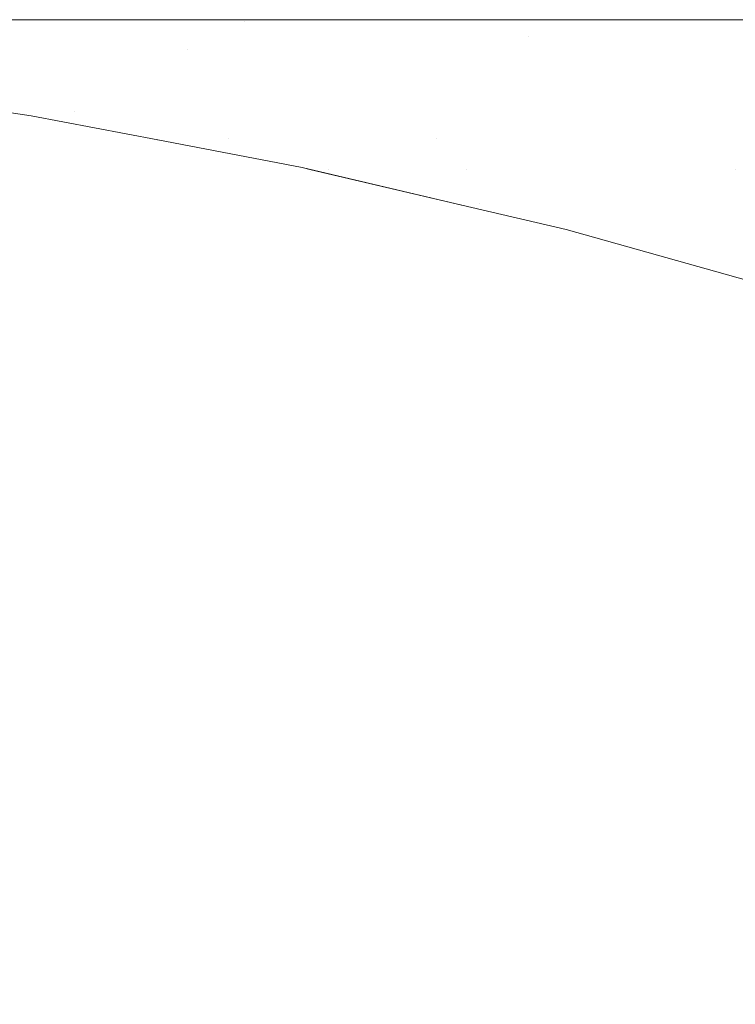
# Model space of a CAD drawing. Header units: centimetres. Extents: x -35.1 to 36.2, y 4.2 to 6.
# Tile 170 of 256: x -11.2459 to -11.2274, y 5.9747 to 6.0002. Entities that reach past the tile are written whole.
import ezdxf

# ---------------------------------------------------------------- set-up
doc = ezdxf.new("R2010")
doc.units = ezdxf.units.CM
doc.header["$LTSCALE"] = 2.54
doc.layers.add('Lucido design-1', color=7, linetype='Continuous')

# ---------------------------------------------------------------- blocks, each defined once
blk = doc.blocks.new('Gruppo-4-1')
at = {"color": 7, "linetype": 'Continuous', "lineweight": 9}
for points, invisible_edges in [([(-34.952766, 6.000144, -2276.319046), (-6.539783, 6.000212, -2276.32217), (-20.746275, 6.000212, -2276.32217)], 9), ([(-34.952766, 6.000144, -2276.319046), (36.079691, 6.000144, -2276.319046), (7.666708, 6.000212, -2276.32217), (-6.539783, 6.000212, -2276.32217)], 11), ([(-34.952766, 6.000144, -2276.319046), (-34.952766, 6.000117, -2276.317808), (36.079692, 6.000117, -2276.317808), (36.079691, 6.000144, -2276.319046)], 10), ([(36.079692, 6.000117, -2276.317808), (-34.952766, 6.000117, -2276.317808), (-34.952766, 5.999831, -2276.313454), (36.079692, 5.999831, -2276.313454)], 5), ([(-20.746275, 6.000212, -2276.32217), (-11.110992, 6.000212, -2276.537665), (-11.123195, 6.000212, -2276.541752)], 9), ([(-20.746275, 6.000212, -2276.32217), (-11.098314, 6.000212, -2276.53398), (-11.110992, 6.000212, -2276.537665)], 9), ([(-11.123195, 6.000212, -2276.541752), (-11.134894, 6.000212, -2276.546202), (-20.746275, 6.000212, -2276.32217)], 10), ([(-11.134894, 6.000212, -2276.546202), (-11.146067, 6.000212, -2276.550977), (-20.746275, 6.000212, -2276.32217)], 10), ([(-20.746275, 6.000212, -2276.32217), (-11.085201, 6.000212, -2276.530736), (-11.098314, 6.000212, -2276.53398)], 9), ([(-11.146067, 6.000212, -2276.550977), (-11.1567, 6.000212, -2276.556038), (-20.746275, 6.000212, -2276.32217)], 10), ([(-20.746275, 6.000212, -2276.32217), (-11.071697, 6.000212, -2276.527969), (-11.085201, 6.000212, -2276.530736)], 9), ([(-11.1567, 6.000212, -2276.556038), (-11.166785, 6.000212, -2276.561347), (-20.746275, 6.000212, -2276.32217)], 10), ([(-20.746275, 6.000212, -2276.32217), (-11.057859, 6.000212, -2276.525711), (-11.071697, 6.000212, -2276.527969)], 9), ([(-20.746275, 6.000212, -2276.32217), (-11.20184, 6.000212, -2276.584526), (-11.209249, 6.000212, -2276.59061)], 9), ([(-11.166785, 6.000212, -2276.561347), (-11.176322, 6.000212, -2276.566871), (-20.746275, 6.000212, -2276.32217)], 10), ([(-11.209249, 6.000212, -2276.59061), (-11.216162, 6.000212, -2276.596773), (-20.746275, 6.000212, -2276.32217)], 10), ([(-11.216162, 6.000212, -2276.596773), (-11.222598, 6.000212, -2276.602997), (-20.746275, 6.000212, -2276.32217)], 10), ([(-20.746275, 6.000212, -2276.32217), (-11.043748, 6.000212, -2276.52399), (-11.057859, 6.000212, -2276.525711)], 9), ([(-11.222598, 6.000212, -2276.602997), (-11.228573, 6.000212, -2276.609266), (-20.746275, 6.000212, -2276.32217)], 10), ([(-11.176322, 6.000212, -2276.566871), (-11.185314, 6.000212, -2276.572576), (-20.746275, 6.000212, -2276.32217)], 10), ([(-20.746275, 6.000212, -2276.32217), (-11.029433, 6.000212, -2276.522829), (-11.043252, 6.000212, -2276.52395)], 9), ([(-11.228573, 6.000212, -2276.609266), (-11.234107, 6.000212, -2276.615567), (-20.746275, 6.000212, -2276.32217)], 10), ([(-11.043252, 6.000212, -2276.52395), (-11.043748, 6.000212, -2276.52399), (-20.746275, 6.000212, -2276.32217)], 10), ([(-11.234107, 6.000212, -2276.615567), (-11.239218, 6.000212, -2276.621888), (-20.746275, 6.000212, -2276.32217)], 10), ([(-11.007738, 6.000212, -2276.52217), (-11.014989, 6.000212, -2276.522243), (-20.746275, 6.000212, -2276.32217), (-6.539783, 6.000212, -2276.32217)], 10), ([(-11.239218, 6.000212, -2276.621888), (-11.243924, 6.000212, -2276.62822), (-20.746275, 6.000212, -2276.32217)], 10), ([(-11.014989, 6.000212, -2276.522243), (-11.029433, 6.000212, -2276.522829), (-20.746275, 6.000212, -2276.32217)], 10), ([(-11.243924, 6.000212, -2276.62822), (-11.248243, 6.000212, -2276.634556), (-20.746275, 6.000212, -2276.32217)], 10), ([(-11.185314, 6.000212, -2276.572576), (-11.193768, 6.000212, -2276.578431), (-20.746275, 6.000212, -2276.32217)], 10), ([(-11.193768, 6.000212, -2276.578431), (-11.20184, 6.000212, -2276.584526), (-20.746275, 6.000212, -2276.32217)], 10), ([(-11.255783, 6.000212, -2276.64722), (-11.252191, 6.000212, -2276.640891), (-11.240117, 6.000163, -2276.629523), (-11.262998, 6.000163, -2276.673708)], 14), ([(-11.240117, 6.000163, -2276.629523), (-11.236435, 6.000017, -2276.630991), (-11.258953, 6.000017, -2276.674476), (-11.262998, 6.000163, -2276.673708)], 15), ([(-11.252191, 6.000212, -2276.640891), (-11.248243, 6.000212, -2276.634556), (-11.240117, 6.000163, -2276.629523)], 10), ([(-11.248243, 6.000212, -2276.634556), (-11.243924, 6.000212, -2276.62822), (-11.240117, 6.000163, -2276.629523)], 10), ([(-11.240117, 6.000163, -2276.629523), (-11.243924, 6.000212, -2276.62822), (-11.239218, 6.000212, -2276.621888), (-11.234107, 6.000212, -2276.615567)], 9), ([(-11.234107, 6.000212, -2276.615567), (-11.228573, 6.000212, -2276.609266), (-11.240117, 6.000163, -2276.629523)], 10), ([(-11.228573, 6.000212, -2276.609266), (-11.222598, 6.000212, -2276.602997), (-11.206162, 6.000163, -2276.592717), (-11.240117, 6.000163, -2276.629523)], 14), ([(-11.206162, 6.000163, -2276.592717), (-11.203018, 6.000017, -2276.594769), (-11.236435, 6.000017, -2276.630991), (-11.240117, 6.000163, -2276.629523)], 15), ([(-11.25492, 5.999774, -2276.675242), (-11.258953, 6.000017, -2276.674476), (-11.236435, 6.000017, -2276.630991), (-11.232763, 5.999774, -2276.632454)], 15), ([(-11.232763, 5.999774, -2276.632454), (-11.236435, 6.000017, -2276.630991), (-11.203018, 6.000017, -2276.594769), (-11.199883, 5.999774, -2276.596814)], 15), ([(36.079692, 5.999831, -2276.313454), (-34.952766, 5.999831, -2276.313454), (-34.952766, 5.999356, -2276.309117), (36.079692, 5.999356, -2276.309117)], 5), ([(-11.25492, 5.999774, -2276.675242), (-11.232763, 5.999774, -2276.632454), (-11.241583, 5.999434, -2276.654228)], 11), ([(-11.241583, 5.999434, -2276.654228), (-11.250904, 5.999434, -2276.676004), (-11.25492, 5.999774, -2276.675242)], 11), ([(-11.232763, 5.999774, -2276.632454), (-11.229108, 5.999434, -2276.633912), (-11.241583, 5.999434, -2276.654228)], 11), ([(-11.232763, 5.999774, -2276.632454), (-11.199883, 5.999774, -2276.596814), (-11.213982, 5.999434, -2276.615381)], 11), ([(-11.213982, 5.999434, -2276.615381), (-11.229108, 5.999434, -2276.633912), (-11.232763, 5.999774, -2276.632454)], 11), ([(36.079692, 5.999356, -2276.309117), (-34.952766, 5.999356, -2276.309117), (-34.952766, 5.998693, -2276.304805), (36.079692, 5.998693, -2276.304805)], 5), ([(-11.246913, 5.998999, -2276.676762), (-11.250904, 5.999434, -2276.676004), (-11.241583, 5.999434, -2276.654228), (-11.237744, 5.998999, -2276.655343)], 15), ([(-11.237744, 5.998999, -2276.655343), (-11.241583, 5.999434, -2276.654228), (-11.229108, 5.999434, -2276.633912), (-11.225474, 5.998999, -2276.635361)], 15), ([(-11.225474, 5.998999, -2276.635361), (-11.229108, 5.999434, -2276.633912), (-11.213982, 5.999434, -2276.615381), (-11.210597, 5.998999, -2276.617134)], 15), ([(-11.246913, 5.998999, -2276.676762), (-11.24295, 5.99847, -2276.677514), (-11.248528, 5.99847, -2276.699582), (-11.252585, 5.998999, -2276.699201)], 15), ([(-11.237744, 5.998999, -2276.655343), (-11.233933, 5.99847, -2276.65645), (-11.24295, 5.99847, -2276.677514), (-11.246913, 5.998999, -2276.676762)], 15), ([(-11.225474, 5.998999, -2276.635361), (-11.221866, 5.99847, -2276.636799), (-11.233933, 5.99847, -2276.65645), (-11.237744, 5.998999, -2276.655343)], 15), ([(36.079692, 5.998693, -2276.304805), (-34.952766, 5.998693, -2276.304805), (-34.952766, 5.997842, -2276.300526), (36.079692, 5.997842, -2276.300526)], 5), ([(-11.245636, 5.997726, -2276.72217), (-11.250422, 5.998436, -2276.72217), (-11.248528, 5.99847, -2276.699582)], 10), ([(-11.250422, 5.998436, -2276.72217), (-11.245636, 5.997726, -2276.72217), (-11.245636, 5.997726, -2276.92217), (-11.250422, 5.998436, -2276.92217)], 10), ([(-11.250422, 5.998436, -2276.92217), (-11.245636, 5.997726, -2276.92217), (-11.246378, 5.9978, -2276.925294)], 10), ([(-11.248528, 5.99847, -2276.699582), (-11.244507, 5.997848, -2276.699959), (-11.245636, 5.997726, -2276.72217)], 11), ([(-11.244507, 5.997848, -2276.699959), (-11.248528, 5.99847, -2276.699582), (-11.24295, 5.99847, -2276.677514), (-11.239022, 5.997848, -2276.67826)], 15), ([(-11.239022, 5.997848, -2276.67826), (-11.24295, 5.99847, -2276.677514), (-11.233933, 5.99847, -2276.65645), (-11.230155, 5.997848, -2276.657548)], 15), ([(-11.230155, 5.997848, -2276.657548), (-11.233933, 5.99847, -2276.65645), (-11.221866, 5.99847, -2276.636799), (-11.21829, 5.997848, -2276.638225)], 15), ([(36.079692, 5.997842, -2276.300526), (-34.952766, 5.997842, -2276.300526), (-34.952766, 5.996805, -2276.296288), (36.079692, 5.996805, -2276.296288)], 5), ([(-11.242359, 5.997099, -2276.72217), (-11.245636, 5.997726, -2276.72217), (-11.244507, 5.997848, -2276.699959)], 10), ([(-11.244507, 5.997848, -2276.699959), (-11.240526, 5.997135, -2276.700332), (-11.242359, 5.997099, -2276.72217)], 11), ([(-11.239022, 5.997848, -2276.67826), (-11.235133, 5.997135, -2276.678998), (-11.240526, 5.997135, -2276.700332), (-11.244507, 5.997848, -2276.699959)], 15), ([(-11.230155, 5.997848, -2276.657548), (-11.226416, 5.997135, -2276.658634), (-11.235133, 5.997135, -2276.678998), (-11.239022, 5.997848, -2276.67826)], 15), ([(-11.21829, 5.997848, -2276.638225), (-11.21475, 5.997135, -2276.639636), (-11.226416, 5.997135, -2276.658634), (-11.230155, 5.997848, -2276.657548)], 15), ([(-11.24642, 5.997657, -2276.928414), (-11.242416, 5.996946, -2276.928414), (-11.242496, 5.99671, -2276.931524), (-11.246491, 5.99742, -2276.931524)], 15), ([(-11.246378, 5.9978, -2276.925294), (-11.242368, 5.997088, -2276.925294), (-11.242416, 5.996946, -2276.928414), (-11.24642, 5.997657, -2276.928414)], 15), ([(-11.242368, 5.997088, -2276.925294), (-11.246378, 5.9978, -2276.925294), (-11.245636, 5.997726, -2276.92217)], 11), ([(-11.242359, 5.997099, -2276.92217), (-11.245636, 5.997726, -2276.92217), (-11.245636, 5.997726, -2276.72217), (-11.242359, 5.997099, -2276.72217)], 10), ([(-11.245636, 5.997726, -2276.92217), (-11.242359, 5.997099, -2276.92217), (-11.242368, 5.997088, -2276.925294)], 10), ([(-11.246491, 5.99742, -2276.931524), (-11.242496, 5.99671, -2276.931524), (-11.242608, 5.996381, -2276.934621), (-11.246589, 5.997088, -2276.934621)], 15), ([(-11.246589, 5.997088, -2276.934621), (-11.242608, 5.996381, -2276.934621), (-11.242752, 5.995959, -2276.9377), (-11.246715, 5.996663, -2276.9377)], 15), ([(-11.238459, 5.996146, -2276.928414), (-11.242416, 5.996946, -2276.928414), (-11.242368, 5.997088, -2276.925294), (-11.238405, 5.996287, -2276.925294)], 15), ([(-11.242368, 5.997088, -2276.925294), (-11.242359, 5.997099, -2276.92217), (-11.238615, 5.996383, -2276.92217)], 9), ([(-11.238615, 5.996383, -2276.92217), (-11.238405, 5.996287, -2276.925294), (-11.242368, 5.997088, -2276.925294)], 11), ([(-11.242359, 5.997099, -2276.72217), (-11.240526, 5.997135, -2276.700332), (-11.237937, 5.996334, -2276.711404)], 11), ([(-11.242359, 5.997099, -2276.72217), (-11.238615, 5.996383, -2276.72217), (-11.238615, 5.996383, -2276.92217), (-11.242359, 5.997099, -2276.92217)], 10), ([(-11.237937, 5.996334, -2276.711404), (-11.238615, 5.996383, -2276.72217), (-11.242359, 5.997099, -2276.72217)], 9), ([(-11.240526, 5.997135, -2276.700332), (-11.236592, 5.996334, -2276.700701), (-11.237937, 5.996334, -2276.711404)], 11), ([(-11.240526, 5.997135, -2276.700332), (-11.235133, 5.997135, -2276.678998), (-11.234368, 5.996334, -2276.690123)], 11), ([(-11.234368, 5.996334, -2276.690123), (-11.236592, 5.996334, -2276.700701), (-11.240526, 5.997135, -2276.700332)], 11), ([(-11.235133, 5.997135, -2276.678998), (-11.23129, 5.996334, -2276.679728), (-11.234368, 5.996334, -2276.690123)], 11), ([(-11.235133, 5.997135, -2276.678998), (-11.226416, 5.997135, -2276.658634), (-11.227393, 5.996334, -2276.669573)], 11), ([(-11.227393, 5.996334, -2276.669573), (-11.23129, 5.996334, -2276.679728), (-11.235133, 5.997135, -2276.678998)], 11), ([(36.079692, 5.996805, -2276.296288), (-34.952766, 5.996805, -2276.296288), (-34.952766, 5.995584, -2276.292099), (36.079692, 5.995584, -2276.292099)], 5), ([(-11.238549, 5.995912, -2276.931524), (-11.242496, 5.99671, -2276.931524), (-11.242416, 5.996946, -2276.928414), (-11.238459, 5.996146, -2276.928414)], 15), ([(-11.246715, 5.996663, -2276.9377), (-11.242752, 5.995959, -2276.9377), (-11.242926, 5.995446, -2276.940757), (-11.246868, 5.996146, -2276.940757)], 15), ([(-11.238674, 5.995586, -2276.934621), (-11.242608, 5.996381, -2276.934621), (-11.242496, 5.99671, -2276.931524), (-11.238549, 5.995912, -2276.931524)], 15), ([(-11.238834, 5.995167, -2276.9377), (-11.242752, 5.995959, -2276.9377), (-11.242608, 5.996381, -2276.934621), (-11.238674, 5.995586, -2276.934621)], 15), ([(-11.238615, 5.996383, -2276.92217), (-11.238615, 5.996383, -2276.72217), (-11.238388, 5.996329, -2276.72217)], 9), ([(-11.238388, 5.996329, -2276.72217), (-11.234481, 5.995412, -2276.72217), (-11.234481, 5.995412, -2276.92217), (-11.238615, 5.996383, -2276.92217)], 10), ([(-11.237937, 5.996334, -2276.711404), (-11.238388, 5.996329, -2276.72217), (-11.238615, 5.996383, -2276.72217)], 9), ([(-11.238405, 5.996287, -2276.925294), (-11.238615, 5.996383, -2276.92217), (-11.234481, 5.995412, -2276.92217)], 9), ([(-11.234481, 5.995412, -2276.72217), (-11.238388, 5.996329, -2276.72217), (-11.237937, 5.996334, -2276.711404)], 10), ([(-11.237937, 5.996334, -2276.711404), (-11.234031, 5.995446, -2276.711587), (-11.234481, 5.995412, -2276.72217)], 11), ([(-11.237937, 5.996334, -2276.711404), (-11.236592, 5.996334, -2276.700701), (-11.232709, 5.995446, -2276.701066), (-11.234031, 5.995446, -2276.711587)], 15), ([(-11.230522, 5.995446, -2276.690667), (-11.232709, 5.995446, -2276.701066), (-11.236592, 5.996334, -2276.700701), (-11.234368, 5.996334, -2276.690123)], 15), ([(-11.234368, 5.996334, -2276.690123), (-11.23129, 5.996334, -2276.679728), (-11.227497, 5.995446, -2276.680448), (-11.230522, 5.995446, -2276.690667)], 15), ([(-11.223666, 5.995446, -2276.670465), (-11.227497, 5.995446, -2276.680448), (-11.23129, 5.996334, -2276.679728), (-11.227393, 5.996334, -2276.669573)], 15), ([(-11.246868, 5.996146, -2276.940757), (-11.242926, 5.995446, -2276.940757), (-11.243131, 5.994844, -2276.943786), (-11.247048, 5.995539, -2276.943786)], 15), ([(-11.238459, 5.996146, -2276.928414), (-11.234553, 5.99526, -2276.928414), (-11.234652, 5.995028, -2276.931524), (-11.238549, 5.995912, -2276.931524)], 15), ([(-11.238405, 5.996287, -2276.925294), (-11.234493, 5.995399, -2276.925294), (-11.234553, 5.99526, -2276.928414), (-11.238459, 5.996146, -2276.928414)], 15), ([(-11.234481, 5.995412, -2276.92217), (-11.234493, 5.995399, -2276.925294), (-11.238405, 5.996287, -2276.925294)], 11), ([(-11.23903, 5.994659, -2276.940757), (-11.242926, 5.995446, -2276.940757), (-11.242752, 5.995959, -2276.9377), (-11.238834, 5.995167, -2276.9377)], 15), ([(-11.238549, 5.995912, -2276.931524), (-11.234652, 5.995028, -2276.931524), (-11.234791, 5.994704, -2276.934621), (-11.238674, 5.995586, -2276.934621)], 15), ([(36.079692, 5.995584, -2276.292099), (-34.952766, 5.995584, -2276.292099), (-34.952766, 5.994181, -2276.287968), (36.079692, 5.994181, -2276.287968)], 5), ([(-11.247048, 5.995539, -2276.943786), (-11.243131, 5.994844, -2276.943786), (-11.243365, 5.994153, -2276.946785), (-11.247254, 5.994844, -2276.946785)], 15), ([(-11.238674, 5.995586, -2276.934621), (-11.234791, 5.994704, -2276.934621), (-11.234968, 5.99429, -2276.9377), (-11.238834, 5.995167, -2276.9377)], 15), ([(-11.239259, 5.994061, -2276.943786), (-11.243131, 5.994844, -2276.943786), (-11.242926, 5.995446, -2276.940757), (-11.23903, 5.994659, -2276.940757)], 15), ([(-11.230703, 5.994289, -2276.928414), (-11.234553, 5.99526, -2276.928414), (-11.234493, 5.995399, -2276.925294), (-11.230638, 5.994427, -2276.925294)], 15), ([(-11.234493, 5.995399, -2276.925294), (-11.234481, 5.995412, -2276.92217), (-11.231784, 5.994778, -2276.92217)], 9), ([(-11.231784, 5.994778, -2276.92217), (-11.230638, 5.994427, -2276.925294), (-11.234493, 5.995399, -2276.925294)], 11), ([(-11.231784, 5.994778, -2276.72217), (-11.234481, 5.995412, -2276.72217), (-11.234031, 5.995446, -2276.711587)], 10), ([(-11.234481, 5.995412, -2276.72217), (-11.231784, 5.994778, -2276.72217), (-11.231784, 5.994778, -2276.92217), (-11.234481, 5.995412, -2276.92217)], 10), ([(-11.234031, 5.995446, -2276.711587), (-11.230181, 5.994473, -2276.711767), (-11.231784, 5.994778, -2276.72217)], 11), ([(-11.230181, 5.994473, -2276.711767), (-11.234031, 5.995446, -2276.711587), (-11.232709, 5.995446, -2276.701066), (-11.228882, 5.994473, -2276.701425)], 15), ([(-11.228882, 5.994473, -2276.701425), (-11.232709, 5.995446, -2276.701066), (-11.230522, 5.995446, -2276.690667), (-11.226732, 5.994473, -2276.691203)], 15), ([(-11.226732, 5.994473, -2276.691203), (-11.230522, 5.995446, -2276.690667), (-11.227497, 5.995446, -2276.680448), (-11.223758, 5.994473, -2276.681158)], 15), ([(-11.223758, 5.994473, -2276.681158), (-11.227497, 5.995446, -2276.680448), (-11.223666, 5.995446, -2276.670465), (-11.219993, 5.994473, -2276.671345)], 15), ([(-11.238834, 5.995167, -2276.9377), (-11.234968, 5.99429, -2276.9377), (-11.235184, 5.993786, -2276.940757), (-11.23903, 5.994659, -2276.940757)], 15), ([(-11.230964, 5.99374, -2276.934621), (-11.234791, 5.994704, -2276.934621), (-11.234652, 5.995028, -2276.931524), (-11.230812, 5.99406, -2276.931524)], 15), ([(-11.230812, 5.99406, -2276.931524), (-11.234652, 5.995028, -2276.931524), (-11.234553, 5.99526, -2276.928414), (-11.230703, 5.994289, -2276.928414)], 15), ([(-11.247254, 5.994844, -2276.946785), (-11.243365, 5.994153, -2276.946785), (-11.243629, 5.993376, -2276.94975), (-11.247485, 5.994061, -2276.94975)], 15), ([(-11.239522, 5.993376, -2276.946785), (-11.243365, 5.994153, -2276.946785), (-11.243131, 5.994844, -2276.943786), (-11.239259, 5.994061, -2276.943786)], 15), ([(-11.226827, 5.993394, -2276.92217), (-11.231784, 5.994778, -2276.92217), (-11.231784, 5.994778, -2276.72217), (-11.226827, 5.993394, -2276.72217)], 10), ([(-11.230181, 5.994473, -2276.711767), (-11.226392, 5.99342, -2276.711944), (-11.226827, 5.993394, -2276.72217), (-11.231784, 5.994778, -2276.72217)], 11), ([(-11.231784, 5.994778, -2276.92217), (-11.226827, 5.993394, -2276.92217), (-11.226844, 5.993374, -2276.925294), (-11.230638, 5.994427, -2276.925294)], 14), ([(-11.23903, 5.994659, -2276.940757), (-11.235184, 5.993786, -2276.940757), (-11.235438, 5.993194, -2276.943786), (-11.239259, 5.994061, -2276.943786)], 15), ([(-11.231158, 5.99333, -2276.9377), (-11.234968, 5.99429, -2276.9377), (-11.234791, 5.994704, -2276.934621), (-11.230964, 5.99374, -2276.934621)], 15), ([(-11.231394, 5.992831, -2276.940757), (-11.235184, 5.993786, -2276.940757), (-11.234968, 5.99429, -2276.9377), (-11.231158, 5.99333, -2276.9377)], 15), ([(-11.230703, 5.994289, -2276.928414), (-11.226914, 5.993238, -2276.928414), (-11.227032, 5.993011, -2276.931524), (-11.230812, 5.99406, -2276.931524)], 15), ([(-11.230638, 5.994427, -2276.925294), (-11.226844, 5.993374, -2276.925294), (-11.226914, 5.993238, -2276.928414), (-11.230703, 5.994289, -2276.928414)], 15), ([(-11.228882, 5.994473, -2276.701425), (-11.225115, 5.99342, -2276.701778), (-11.226392, 5.99342, -2276.711944), (-11.230181, 5.994473, -2276.711767)], 15), ([(-11.226732, 5.994473, -2276.691203), (-11.223002, 5.99342, -2276.69173), (-11.225115, 5.99342, -2276.701778), (-11.228882, 5.994473, -2276.701425)], 15), ([(36.079692, 5.994181, -2276.287968), (-34.952766, 5.994181, -2276.287968), (-34.952766, 5.9926, -2276.283902), (36.079692, 5.9926, -2276.283902)], 5), ([(-11.247485, 5.994061, -2276.94975), (-11.243629, 5.993376, -2276.94975), (-11.243922, 5.992515, -2276.952675), (-11.247742, 5.993194, -2276.952675)], 15), ([(-11.239818, 5.992606, -2276.94975), (-11.243629, 5.993376, -2276.94975), (-11.243365, 5.994153, -2276.946785), (-11.239522, 5.993376, -2276.946785)], 15), ([(-11.239259, 5.994061, -2276.943786), (-11.235438, 5.993194, -2276.943786), (-11.235729, 5.992515, -2276.946785), (-11.239522, 5.993376, -2276.946785)], 15), ([(-11.230812, 5.99406, -2276.931524), (-11.227032, 5.993011, -2276.931524), (-11.227197, 5.992694, -2276.934621), (-11.230964, 5.99374, -2276.934621)], 15), ([(-11.231672, 5.992245, -2276.943786), (-11.235438, 5.993194, -2276.943786), (-11.235184, 5.993786, -2276.940757), (-11.231394, 5.992831, -2276.940757)], 15), ([(-11.230964, 5.99374, -2276.934621), (-11.227197, 5.992694, -2276.934621), (-11.227408, 5.992289, -2276.9377), (-11.231158, 5.99333, -2276.9377)], 15), ([(-11.240145, 5.991752, -2276.952675), (-11.243922, 5.992515, -2276.952675), (-11.243629, 5.993376, -2276.94975), (-11.239818, 5.992606, -2276.94975)], 15), ([(-11.239522, 5.993376, -2276.946785), (-11.235729, 5.992515, -2276.946785), (-11.236056, 5.991752, -2276.94975), (-11.239818, 5.992606, -2276.94975)], 15), ([(-11.231158, 5.99333, -2276.9377), (-11.227408, 5.992289, -2276.9377), (-11.227664, 5.991795, -2276.940757), (-11.231394, 5.992831, -2276.940757)], 15), ([(-11.247742, 5.993194, -2276.952675), (-11.243922, 5.992515, -2276.952675), (-11.244242, 5.991573, -2276.955559), (-11.248023, 5.992245, -2276.955559)], 15), ([(-11.23199, 5.991573, -2276.946785), (-11.235729, 5.992515, -2276.946785), (-11.235438, 5.993194, -2276.943786), (-11.231672, 5.992245, -2276.943786)], 15), ([(-11.231394, 5.992831, -2276.940757), (-11.227664, 5.991795, -2276.940757), (-11.227966, 5.991216, -2276.943786), (-11.231672, 5.992245, -2276.943786)], 15), ([(36.079692, 5.9926, -2276.283902), (-34.952766, 5.9926, -2276.283902), (-34.952766, 5.990843, -2276.279908), (36.079692, 5.990843, -2276.279908)], 5), ([(-11.240504, 5.990818, -2276.955559), (-11.244242, 5.991573, -2276.955559), (-11.243922, 5.992515, -2276.952675), (-11.240145, 5.991752, -2276.952675)], 15), ([(-11.239818, 5.992606, -2276.94975), (-11.236056, 5.991752, -2276.94975), (-11.236418, 5.990906, -2276.952675), (-11.240145, 5.991752, -2276.952675)], 15), ([(-11.232348, 5.990818, -2276.94975), (-11.236056, 5.991752, -2276.94975), (-11.235729, 5.992515, -2276.946785), (-11.23199, 5.991573, -2276.946785)], 15), ([(-11.223722, 5.99117, -2276.9377), (-11.227408, 5.992289, -2276.9377), (-11.227197, 5.992694, -2276.934621), (-11.223495, 5.99157, -2276.934621)], 15), ([(-11.248023, 5.992245, -2276.955559), (-11.244242, 5.991573, -2276.955559), (-11.244589, 5.990552, -2276.958396), (-11.248328, 5.991216, -2276.958396)], 15), ([(-11.231672, 5.992245, -2276.943786), (-11.227966, 5.991216, -2276.943786), (-11.228311, 5.990552, -2276.946785), (-11.23199, 5.991573, -2276.946785)], 15), ([(-11.223999, 5.990683, -2276.940757), (-11.227664, 5.991795, -2276.940757), (-11.227408, 5.992289, -2276.9377), (-11.223722, 5.99117, -2276.9377)], 15), ([(-11.240145, 5.991752, -2276.952675), (-11.236418, 5.990906, -2276.952675), (-11.236815, 5.98998, -2276.955559), (-11.240504, 5.990818, -2276.955559)], 15), ([(-11.232745, 5.98998, -2276.952675), (-11.236418, 5.990906, -2276.952675), (-11.236056, 5.991752, -2276.94975), (-11.232348, 5.990818, -2276.94975)], 15), ([(-11.224323, 5.99011, -2276.943786), (-11.227966, 5.991216, -2276.943786), (-11.227664, 5.991795, -2276.940757), (-11.223999, 5.990683, -2276.940757)], 15), ([(-11.240893, 5.989805, -2276.958396), (-11.244589, 5.990552, -2276.958396), (-11.244242, 5.991573, -2276.955559), (-11.240504, 5.990818, -2276.955559)], 15), ([(-11.23199, 5.991573, -2276.946785), (-11.228311, 5.990552, -2276.946785), (-11.228699, 5.989805, -2276.94975), (-11.232348, 5.990818, -2276.94975)], 15), ([(-11.248328, 5.991216, -2276.958396), (-11.244589, 5.990552, -2276.958396), (-11.244962, 5.989454, -2276.961185), (-11.248655, 5.99011, -2276.961185)], 15), ([(-11.224695, 5.989454, -2276.946785), (-11.228311, 5.990552, -2276.946785), (-11.227966, 5.991216, -2276.943786), (-11.224323, 5.99011, -2276.943786)], 15), ([(36.079692, 5.990843, -2276.279908), (-34.952766, 5.990843, -2276.279908), (-34.952766, 5.988913, -2276.275995), (36.079692, 5.988913, -2276.275995)], 5), ([(-11.240504, 5.990818, -2276.955559), (-11.236815, 5.98998, -2276.955559), (-11.237245, 5.988977, -2276.958396), (-11.240893, 5.989805, -2276.958396)], 15), ([(-11.233179, 5.989064, -2276.955559), (-11.236815, 5.98998, -2276.955559), (-11.236418, 5.990906, -2276.952675), (-11.232745, 5.98998, -2276.952675)], 15), ([(-11.232348, 5.990818, -2276.94975), (-11.228699, 5.989805, -2276.94975), (-11.22913, 5.988977, -2276.952675), (-11.232745, 5.98998, -2276.952675)], 15), ([(-11.241311, 5.988716, -2276.961185), (-11.244962, 5.989454, -2276.961185), (-11.244589, 5.990552, -2276.958396), (-11.240893, 5.989805, -2276.958396)], 15), ([(-11.225113, 5.988716, -2276.94975), (-11.228699, 5.989805, -2276.94975), (-11.228311, 5.990552, -2276.946785), (-11.224695, 5.989454, -2276.946785)], 15), ([(-11.248655, 5.99011, -2276.961185), (-11.244962, 5.989454, -2276.961185), (-11.24536, 5.988283, -2276.963922), (-11.249005, 5.98893, -2276.963922)], 15), ([(-11.23365, 5.988071, -2276.958396), (-11.237245, 5.988977, -2276.958396), (-11.236815, 5.98998, -2276.955559), (-11.233179, 5.989064, -2276.955559)], 15), ([(-11.232745, 5.98998, -2276.952675), (-11.22913, 5.988977, -2276.952675), (-11.229601, 5.988071, -2276.955559), (-11.233179, 5.989064, -2276.955559)], 15), ([(-11.240893, 5.989805, -2276.958396), (-11.237245, 5.988977, -2276.958396), (-11.237707, 5.987898, -2276.961185), (-11.241311, 5.988716, -2276.961185)], 15), ([(-11.225577, 5.987898, -2276.952675), (-11.22913, 5.988977, -2276.952675), (-11.228699, 5.989805, -2276.94975), (-11.225113, 5.988716, -2276.94975)], 15), ([(-11.241756, 5.987555, -2276.963922), (-11.24536, 5.988283, -2276.963922), (-11.244962, 5.989454, -2276.961185), (-11.241311, 5.988716, -2276.961185)], 15), ([(36.079692, 5.988913, -2276.275995), (-34.952766, 5.988913, -2276.275995), (-34.952766, 5.986815, -2276.27217), (36.079692, 5.986815, -2276.27217)], 5), ([(-11.249005, 5.98893, -2276.963922), (-11.24536, 5.988283, -2276.963922), (-11.245781, 5.987041, -2276.966604), (-11.249375, 5.98768, -2276.966604)], 15), ([(-11.234156, 5.987003, -2276.961185), (-11.237707, 5.987898, -2276.961185), (-11.237245, 5.988977, -2276.958396), (-11.23365, 5.988071, -2276.958396)], 15), ([(-11.233179, 5.989064, -2276.955559), (-11.229601, 5.988071, -2276.955559), (-11.230112, 5.987088, -2276.958396), (-11.23365, 5.988071, -2276.958396)], 15), ([(-11.226084, 5.987003, -2276.955559), (-11.229601, 5.988071, -2276.955559), (-11.22913, 5.988977, -2276.952675), (-11.225577, 5.987898, -2276.952675)], 15), ([(-11.241311, 5.988716, -2276.961185), (-11.237707, 5.987898, -2276.961185), (-11.2382, 5.986748, -2276.963922), (-11.241756, 5.987555, -2276.963922)], 15), ([(-11.242229, 5.986323, -2276.966604), (-11.245781, 5.987041, -2276.966604), (-11.24536, 5.988283, -2276.963922), (-11.241756, 5.987555, -2276.963922)], 15), ([(-11.234695, 5.985864, -2276.963922), (-11.2382, 5.986748, -2276.963922), (-11.237707, 5.987898, -2276.961185), (-11.234156, 5.987003, -2276.961185)], 15), ([(-11.23365, 5.988071, -2276.958396), (-11.230112, 5.987088, -2276.958396), (-11.23066, 5.986033, -2276.961185), (-11.234156, 5.987003, -2276.961185)], 15), ([(-11.226634, 5.986033, -2276.958396), (-11.230112, 5.987088, -2276.958396), (-11.229601, 5.988071, -2276.955559), (-11.226084, 5.987003, -2276.955559)], 15), ([(-11.249375, 5.98768, -2276.966604), (-11.245781, 5.987041, -2276.966604), (-11.246226, 5.985732, -2276.969229), (-11.249766, 5.986361, -2276.969229)], 15), ([(-11.241756, 5.987555, -2276.963922), (-11.2382, 5.986748, -2276.963922), (-11.238723, 5.985528, -2276.966604), (-11.242229, 5.986323, -2276.966604)], 15), ([(-11.242727, 5.985025, -2276.969229), (-11.246226, 5.985732, -2276.969229), (-11.245781, 5.987041, -2276.966604), (-11.242229, 5.986323, -2276.966604)], 15), ([(-11.234156, 5.987003, -2276.961185), (-11.23066, 5.986033, -2276.961185), (-11.231246, 5.984907, -2276.963922), (-11.234695, 5.985864, -2276.963922)], 15), ([(-11.227225, 5.98499, -2276.961185), (-11.23066, 5.986033, -2276.961185), (-11.230112, 5.987088, -2276.958396), (-11.226634, 5.986033, -2276.958396)], 15), ([(36.079692, 5.986815, -2276.27217), (-34.952766, 5.986815, -2276.27217), (-34.952766, 5.984551, -2276.26844), (36.079692, 5.984551, -2276.26844)], 5), ([(-11.235267, 5.984657, -2276.966604), (-11.238723, 5.985528, -2276.966604), (-11.2382, 5.986748, -2276.963922), (-11.234695, 5.985864, -2276.963922)], 15), ([(-11.242229, 5.986323, -2276.966604), (-11.238723, 5.985528, -2276.966604), (-11.239274, 5.984242, -2276.969229), (-11.242727, 5.985025, -2276.969229)], 15), ([(-11.234695, 5.985864, -2276.963922), (-11.231246, 5.984907, -2276.963922), (-11.231867, 5.983713, -2276.966604), (-11.235267, 5.984657, -2276.966604)], 15), ([(-11.227856, 5.983878, -2276.963922), (-11.231246, 5.984907, -2276.963922), (-11.23066, 5.986033, -2276.961185), (-11.227225, 5.98499, -2276.961185)], 15), ([(-11.24325, 5.983664, -2276.971794), (-11.246692, 5.984359, -2276.971794), (-11.246226, 5.985732, -2276.969229), (-11.242727, 5.985025, -2276.969229)], 15), ([(-11.235871, 5.983384, -2276.969229), (-11.239274, 5.984242, -2276.969229), (-11.238723, 5.985528, -2276.966604), (-11.235267, 5.984657, -2276.966604)], 15), ([(-11.242727, 5.985025, -2276.969229), (-11.239274, 5.984242, -2276.969229), (-11.239852, 5.982893, -2276.971794), (-11.24325, 5.983664, -2276.971794)], 15), ([(-11.228525, 5.982698, -2276.966604), (-11.231867, 5.983713, -2276.966604), (-11.231246, 5.984907, -2276.963922), (-11.227856, 5.983878, -2276.963922)], 15), ([(-11.227225, 5.98499, -2276.961185), (-11.223854, 5.983878, -2276.961185), (-11.224529, 5.98278, -2276.963922), (-11.227856, 5.983878, -2276.963922)], 15), ([(-11.235267, 5.984657, -2276.966604), (-11.231867, 5.983713, -2276.966604), (-11.232521, 5.982454, -2276.969229), (-11.235871, 5.983384, -2276.969229)], 15), ([(36.079692, 5.984551, -2276.26844), (-34.952766, 5.984551, -2276.26844), (-34.952766, 5.982127, -2276.264812), (36.079692, 5.982127, -2276.264812)], 5), ([(-11.243796, 5.982242, -2276.974297), (-11.24718, 5.982926, -2276.974297), (-11.246692, 5.984359, -2276.971794), (-11.24325, 5.983664, -2276.971794)], 15), ([(-11.236503, 5.982048, -2276.971794), (-11.239852, 5.982893, -2276.971794), (-11.239274, 5.984242, -2276.969229), (-11.235871, 5.983384, -2276.969229)], 15), ([(-11.227856, 5.983878, -2276.963922), (-11.224529, 5.98278, -2276.963922), (-11.225245, 5.981616, -2276.966604), (-11.228525, 5.982698, -2276.966604)], 15), ([(-11.24325, 5.983664, -2276.971794), (-11.239852, 5.982893, -2276.971794), (-11.240456, 5.981484, -2276.974297), (-11.243796, 5.982242, -2276.974297)], 15), ([(-11.229229, 5.981455, -2276.969229), (-11.232521, 5.982454, -2276.969229), (-11.231867, 5.983713, -2276.966604), (-11.228525, 5.982698, -2276.966604)], 15), ([(-11.235871, 5.983384, -2276.969229), (-11.232521, 5.982454, -2276.969229), (-11.233208, 5.981134, -2276.971794), (-11.236503, 5.982048, -2276.971794)], 15), ([(-11.244363, 5.980763, -2276.976736), (-11.247686, 5.981434, -2276.976736), (-11.24718, 5.982926, -2276.974297), (-11.243796, 5.982242, -2276.974297)], 15), ([(-11.237164, 5.980654, -2276.974297), (-11.240456, 5.981484, -2276.974297), (-11.239852, 5.982893, -2276.971794), (-11.236503, 5.982048, -2276.971794)], 15), ([(-11.228525, 5.982698, -2276.966604), (-11.225245, 5.981616, -2276.966604), (-11.225999, 5.980389, -2276.969229), (-11.229229, 5.981455, -2276.969229)], 15), ([(-11.229969, 5.98015, -2276.971794), (-11.233208, 5.981134, -2276.971794), (-11.232521, 5.982454, -2276.969229), (-11.229229, 5.981455, -2276.969229)], 15), ([(36.079692, 5.982127, -2276.264812), (-34.952766, 5.982127, -2276.264812), (-34.952766, 5.979547, -2276.261294), (36.079692, 5.979547, -2276.261294)], 5), ([(-11.243796, 5.982242, -2276.974297), (-11.240456, 5.981484, -2276.974297), (-11.241084, 5.980018, -2276.976736), (-11.244363, 5.980763, -2276.976736)], 15), ([(-11.236503, 5.982048, -2276.971794), (-11.233208, 5.981134, -2276.971794), (-11.233924, 5.979755, -2276.974297), (-11.237164, 5.980654, -2276.974297)], 15), ([(-11.244952, 5.97923, -2276.979109), (-11.248211, 5.979889, -2276.979109), (-11.247686, 5.981434, -2276.976736), (-11.244363, 5.980763, -2276.976736)], 15), ([(-11.237851, 5.979204, -2276.976736), (-11.241084, 5.980018, -2276.976736), (-11.240456, 5.981484, -2276.974297), (-11.237164, 5.980654, -2276.974297)], 15), ([(-11.229229, 5.981455, -2276.969229), (-11.225999, 5.980389, -2276.969229), (-11.22679, 5.979101, -2276.971794), (-11.229969, 5.98015, -2276.971794)], 15), ([(-11.230741, 5.978788, -2276.974297), (-11.233924, 5.979755, -2276.974297), (-11.233208, 5.981134, -2276.971794), (-11.229969, 5.98015, -2276.971794)], 15), ([(-11.244363, 5.980763, -2276.976736), (-11.241084, 5.980018, -2276.976736), (-11.241734, 5.9785, -2276.979109), (-11.244952, 5.97923, -2276.979109)], 15), ([(-11.237164, 5.980654, -2276.974297), (-11.233924, 5.979755, -2276.974297), (-11.23467, 5.978321, -2276.976736), (-11.237851, 5.979204, -2276.976736)], 15), ([(-11.238563, 5.977701, -2276.979109), (-11.241734, 5.9785, -2276.979109), (-11.241084, 5.980018, -2276.976736), (-11.237851, 5.979204, -2276.976736)], 15), ([(-11.229969, 5.98015, -2276.971794), (-11.22679, 5.979101, -2276.971794), (-11.227616, 5.977757, -2276.974297), (-11.230741, 5.978788, -2276.974297)], 15), ([(-11.245559, 5.977647, -2276.981416), (-11.248753, 5.978293, -2276.981416), (-11.248211, 5.979889, -2276.979109), (-11.244952, 5.97923, -2276.979109)], 15), ([(-11.231544, 5.977372, -2276.976736), (-11.23467, 5.978321, -2276.976736), (-11.233924, 5.979755, -2276.974297), (-11.230741, 5.978788, -2276.974297)], 15), ([(36.079692, 5.979547, -2276.261294), (-34.952766, 5.979547, -2276.261294), (-34.952766, 5.976816, -2276.257891), (36.079692, 5.976816, -2276.257891)], 5), ([(-11.244952, 5.97923, -2276.979109), (-11.241734, 5.9785, -2276.979109), (-11.242406, 5.976932, -2276.981416), (-11.245559, 5.977647, -2276.981416)], 15), ([(-11.237851, 5.979204, -2276.976736), (-11.23467, 5.978321, -2276.976736), (-11.235443, 5.976835, -2276.979109), (-11.238563, 5.977701, -2276.979109)], 15), ([(-11.224555, 5.976664, -2276.974297), (-11.227616, 5.977757, -2276.974297), (-11.22679, 5.979101, -2276.971794), (-11.223675, 5.977989, -2276.971794)], 15), ([(-11.230741, 5.978788, -2276.974297), (-11.227616, 5.977757, -2276.974297), (-11.228476, 5.976359, -2276.976736), (-11.231544, 5.977372, -2276.976736)], 15), ([(-11.239299, 5.976149, -2276.981416), (-11.242406, 5.976932, -2276.981416), (-11.241734, 5.9785, -2276.979109), (-11.238563, 5.977701, -2276.979109)], 15), ([(-11.246184, 5.976018, -2276.983655), (-11.249312, 5.97665, -2276.983655), (-11.248753, 5.978293, -2276.981416), (-11.245559, 5.977647, -2276.981416)], 15), ([(-11.232376, 5.975904, -2276.979109), (-11.235443, 5.976835, -2276.979109), (-11.23467, 5.978321, -2276.976736), (-11.231544, 5.977372, -2276.976736)], 15), ([(-11.238563, 5.977701, -2276.979109), (-11.235443, 5.976835, -2276.979109), (-11.236241, 5.9753, -2276.981416), (-11.239299, 5.976149, -2276.981416)], 15), ([(-11.225469, 5.975286, -2276.976736), (-11.228476, 5.976359, -2276.976736), (-11.227616, 5.977757, -2276.974297), (-11.224555, 5.976664, -2276.974297)], 15), ([(-11.245559, 5.977647, -2276.981416), (-11.242406, 5.976932, -2276.981416), (-11.243098, 5.975318, -2276.983655), (-11.246184, 5.976018, -2276.983655)], 15), ([(-11.231544, 5.977372, -2276.976736), (-11.228476, 5.976359, -2276.976736), (-11.229366, 5.97491, -2276.979109), (-11.232376, 5.975904, -2276.979109)], 15), ([(-11.240056, 5.974551, -2276.983655), (-11.243098, 5.975318, -2276.983655), (-11.242406, 5.976932, -2276.981416), (-11.239299, 5.976149, -2276.981416)], 15), ([(36.079692, 5.976816, -2276.257891), (-34.952766, 5.976816, -2276.257891), (-34.952766, 5.97394, -2276.254611), (36.079692, 5.97394, -2276.254611)], 5), ([(-11.233235, 5.974388, -2276.981416), (-11.236241, 5.9753, -2276.981416), (-11.235443, 5.976835, -2276.979109), (-11.232376, 5.975904, -2276.979109)], 15), ([(-11.226417, 5.973857, -2276.979109), (-11.229366, 5.97491, -2276.979109), (-11.228476, 5.976359, -2276.976736), (-11.225469, 5.975286, -2276.976736)], 15), ([(-11.246184, 5.976018, -2276.983655), (-11.243098, 5.975318, -2276.983655), (-11.243808, 5.97366, -2276.985824), (-11.246826, 5.974345, -2276.985824)], 15), ([(-11.239299, 5.976149, -2276.981416), (-11.236241, 5.9753, -2276.981416), (-11.237062, 5.97372, -2276.983655), (-11.240056, 5.974551, -2276.983655)], 15), ([(-11.232376, 5.975904, -2276.979109), (-11.229366, 5.97491, -2276.979109), (-11.230286, 5.973414, -2276.981416), (-11.233235, 5.974388, -2276.981416)], 15), ([(-11.240833, 5.97291, -2276.985824), (-11.243808, 5.97366, -2276.985824), (-11.243098, 5.975318, -2276.983655), (-11.240056, 5.974551, -2276.983655)], 15), ([(-11.23412, 5.972827, -2276.983655), (-11.237062, 5.97372, -2276.983655), (-11.236241, 5.9753, -2276.981416), (-11.233235, 5.974388, -2276.981416)], 15), ([(-11.227396, 5.972382, -2276.981416), (-11.230286, 5.973414, -2276.981416), (-11.229366, 5.97491, -2276.979109), (-11.226417, 5.973857, -2276.979109)], 15)]:
    blk.add_3dface(points, dxfattribs=dict(at, invisible_edges=invisible_edges))

msp = doc.modelspace()

# ---------------------------------------------------------------- block references
at = {"layer": 'Lucido design-1', "color": 7}
msp.add_blockref('Gruppo-4-1', (0, 0), dxfattribs=at)

doc.saveas('drawing.dxf')
